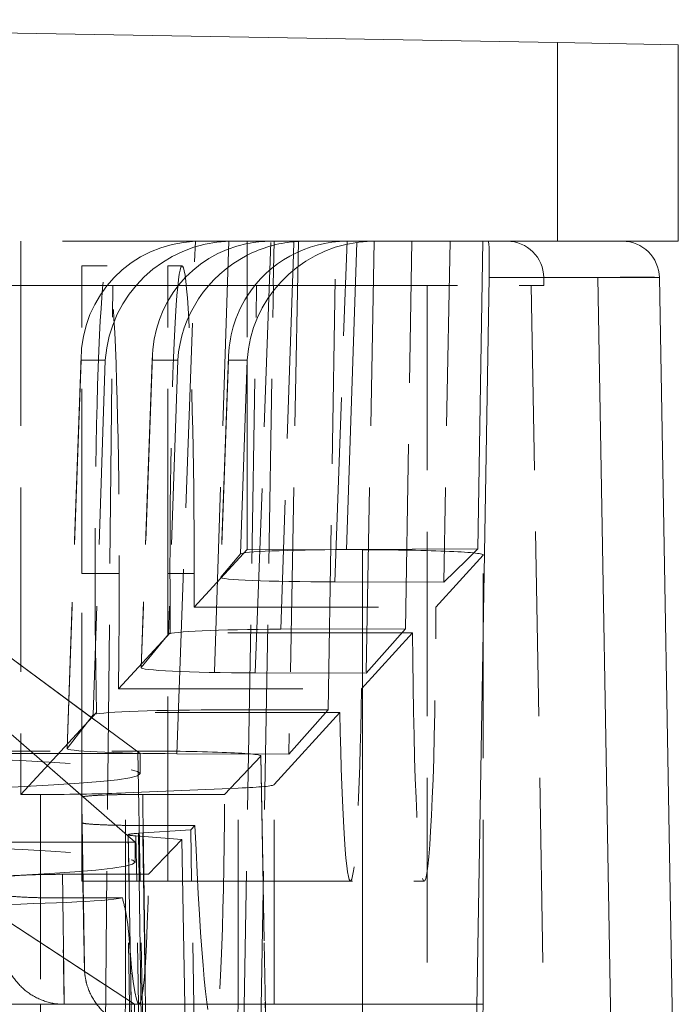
# Model space of a CAD drawing. Header units: millimetres. Extents: x -8.5 to 8.5, y 0 to 12.5.
# Tile 26 of 26: x 3.1 to 8.5, y 4.5 to 12.5. Entities that reach past the tile are written whole.
import ezdxf

# ---------------------------------------------------------------- set-up
doc = ezdxf.new("R2010")
doc.units = ezdxf.units.MM
doc.header["$LTSCALE"] = 10
doc.linetypes.add('ALLCAD_Strich', pattern=[0.2, 0.15, -0.05])
doc.layers.add('BESCH_KONT_verb_schn_grun_2d', color=10, linetype='Continuous')

msp = doc.modelspace()

# ---------------------------------------------------------------- linework, layer by layer
at = {"layer": 'BESCH_KONT_verb_schn_grun_2d', "linetype": 'Continuous', "lineweight": 0}
for p, q in [((7.5175, 12.2738), (-3.15, 12.46)), ((7.5175, 10.66), (7.5175, 12.2738)), ((7.5175, 12.2738), (8.5, 12.2566)), ((8.5, 10.66), (8.5, 12.2566)), ((4.9944, 9.8812), (4.9944, 10.66)), ((4.9944, 10.66), (5.9696, 10.66)), ((5.3755, 10.6562), (5.3721, 10.5555)), ((5.8868, 10.6508), (5.8019, 8.155)), ((5.9696, 10.66), (6.0226, 10.66)), ((6.9113, 10.66), (6.0226, 10.66)), ((6.8707, 8.1605), (6.9113, 10.66)), ((6.9113, 10.66), (6.956, 10.66)), ((6.956, 10.66), (7.8462, 10.66)), ((8.5, 10.66), (8.0462, 10.66)), ((6.9619, 10.3652), (6.8556, 4.0425)), ((7.8462, 10.3652), (6.9619, 10.3652)), ((8.0001, 1.55), (7.8462, 10.3652)), ((8.5, 1.55), (8.3461, 10.3652)), ((4.9946, 9.6949), (4.941, 8.12)), ((4.9946, 9.6949), (4.9703, 9.6949)), ((5.8019, 8.155), (6.8707, 8.1605)), ((6.7774, 8.0696), (6.8707, 8.1605)), ((4.9142, 8.0883), (4.941, 8.12)), ((5.9319, 4.46), (5.9319, 8.0876)), ((-3.15, 4.46), (5.9319, 4.46)), ((5.9319, 4.46), (5.9472, 4.46)), ((5.9472, 4.46), (6.7177, 4.46))]:
    msp.add_line(p, q, dxfattribs=at)
at = {"layer": 'BESCH_KONT_verb_schn_grun_2d', "linetype": 'ALLCAD_Strich', "lineweight": 0}
for p, q in [((4.9944, 10.66), (3.1543, 10.66)), ((3.1543, 10.66), (3.1543, 6.1647)), ((4.424, 6.4959), (4.5737, 10.6592)), ((4.8472, 10.6597), (4.7183, 6.8518)), ((5.0613, 7.1525), (5.189, 10.66)), ((5.2144, 10.66), (5.207, 10.3)), ((5.4116, 10.66), (5.3337, 6.4918)), ((5.653, 6.8528), (5.7146, 10.66)), ((5.7077, 7.892), (5.807, 10.66)), ((6.0275, 10.66), (5.9618, 7.1498)), ((6.2812, 7.511), (6.3323, 10.66)), ((6.6447, 10.66), (6.5929, 7.8898)), ((5.3721, 10.5555), (5.2688, 7.5072)), ((3.65, 10.46), (3.857, 10.46)), ((3.65, 7.96), (3.65, 10.46)), ((4.35, 10.46), (4.4658, 10.46)), ((4.35, 7.96), (4.35, 10.46)), ((7.4066, 10.3652), (7.4076, 10.3)), ((8.3461, 10.3652), (7.8462, 10.3652)), ((3.0413, 10.3), (3.9023, 10.3)), ((3.84, 4.0425), (3.9023, 10.3)), ((3.9023, 10.3), (5.0713, 10.3)), ((4.9631, 4.0425), (5.0713, 10.3)), ((5.0713, 10.3), (5.2048, 10.3)), ((5.1013, 4.0425), (5.2094, 10.3)), ((5.2059, 10.3), (7.4076, 10.3)), ((6.4571, 10.3), (6.4571, 1.55)), ((7.3039, 10.3), (7.4566, 1.55)), ((4.9944, 8.154), (4.9944, 9.8812)), ((3.6451, 9.7267), (3.5305, 6.5381)), ((3.6444, 9.6949), (3.531, 6.5395)), ((3.6444, 9.6949), (3.8419, 9.6949)), ((3.8419, 9.6949), (3.7442, 6.8108)), ((4.2243, 9.7283), (4.1331, 7.1949)), ((4.2237, 9.6949), (4.1337, 7.1963)), ((4.2237, 9.6949), (4.4313, 9.6949)), ((4.4313, 9.6949), (4.3558, 7.4664)), ((4.8437, 9.7245), (4.7792, 7.9285)), ((4.8431, 9.6949), (4.7797, 7.9295)), ((4.9703, 9.6949), (4.8431, 9.6949)), ((4.5634, 7.688), (4.9944, 8.154)), ((4.7797, 7.9295), (4.9142, 8.0883)), ((5.9319, 8.1533), (4.9944, 8.154)), ((5.9319, 8.0876), (5.9319, 8.1533)), ((6.5301, 7.688), (6.9137, 8.1092)), ((6.9137, 4.46), (6.9137, 8.1092)), ((6.9144, 4.46), (6.9144, 8.1108)), ((6.5929, 7.8898), (6.7774, 8.0696)), ((3.65, 6.1416), (3.65, 7.96)), ((3.9552, 7.96), (3.65, 7.96)), ((4.35, 5.46), (4.35, 7.96)), ((4.564, 7.96), (4.35, 7.96)), ((6.5929, 7.8898), (5.7077, 7.892)), ((4.5634, 7.688), (6.5301, 7.688)), ((2.55, 7.66), (4.125, 6.499)), ((4.125, 6.499), (2.55, 7.66)), ((3.948, 7.0227), (4.3695, 7.4783)), ((4.3558, 7.4664), (4.1337, 7.1963)), ((6.339, 7.4783), (4.3695, 7.4783)), ((5.2688, 7.5072), (6.2812, 7.511)), ((5.924, 7.0227), (6.339, 7.4783)), ((5.9618, 7.1498), (6.2812, 7.511)), ((5.0613, 7.1525), (5.9618, 7.1498)), ((2.55, 7.11), (4.085, 5.7774)), ((4.085, 5.7774), (2.55, 7.11)), ((3.948, 7.0227), (5.924, 7.0227)), ((3.1543, 6.1647), (3.7694, 6.8296)), ((3.7442, 6.8108), (3.531, 6.5395)), ((5.7481, 6.8296), (3.7694, 6.8296)), ((4.7183, 6.8518), (5.653, 6.8528)), ((5.2151, 6.2446), (5.7481, 6.8296)), ((5.3337, 6.4918), (5.653, 6.8528)), ((-4.106, 6.5179), (4.106, 6.5179)), ((4.125, 6.499), (0.0578, 6.499)), ((4.1614, 3.46), (4.106, 6.5179)), ((4.125, 6.334), (4.125, 6.499)), ((4.424, 6.4959), (5.3337, 6.4918)), ((5.1058, 6.4764), (4.8106, 6.1654)), ((5.1058, 6.4764), (5.1605, 3.46)), ((5.1613, 3.46), (5.1065, 6.4779)), ((5.2151, 4.46), (5.2151, 6.2446)), ((3.1543, 6.1647), (3.316, 6.1648)), ((3.316, 6.1648), (3.316, 4.46)), ((4.0056, 6.1772), (4.923, 6.2162)), ((4.0056, 4.46), (4.0056, 6.1772)), ((4.8106, 6.1654), (4.1455, 6.1654)), ((4.923, 4.46), (4.923, 6.2162)), ((3.65, 6.1416), (3.65, 5.9366)), ((3.65, 5.46), (3.65, 5.9366)), ((4.5362, 5.8765), (4.1117, 5.8496)), ((4.1117, 5.8496), (4.147, 3.46)), ((4.1455, 5.9127), (4.5706, 5.9127)), ((4.5706, 5.9127), (4.5362, 5.8765)), ((4.578, 3.46), (4.5362, 5.8765)), ((4.085, 5.7774), (0.0592, 5.7774)), ((4.07, 3.46), (4.0285, 5.838)), ((4.0285, 5.838), (4.07, 3.46)), ((4.085, 5.614), (4.085, 5.7774)), ((4.0911, 5.8279), (4.4633, 5.7997)), ((4.1277, 3.46), (4.0911, 5.8279)), ((4.4633, 5.7997), (4.1941, 5.5162)), ((4.4633, 5.7997), (4.5045, 3.46)), ((2.55, 5.46), (4.08, 4.46)), ((4.08, 4.46), (2.55, 5.46)), ((4.1941, 5.5162), (3.4938, 5.5162)), ((3.65, 5.46), (4.35, 5.46)), ((4.35, 5.46), (6.4339, 5.46)), ((3.4937, 5.3239), (3.9806, 5.3239)), ((4.0562, 3.46), (4.0294, 5.0593)), ((4.08, 3.46), (4.08, 4.46)), ((6.7177, 4.46), (6.9144, 4.46))]:
    msp.add_line(p, q, dxfattribs=at)
at = {"layer": 'BESCH_KONT_verb_schn_grun_2d', "linetype": 'Continuous', "lineweight": 0}
msp.add_arc((8.0462, 10.36), 0.3, 1, 90, dxfattribs=at)
at = {"layer": 'BESCH_KONT_verb_schn_grun_2d', "linetype": 'ALLCAD_Strich', "lineweight": 0}
msp.add_arc((5.9144, 4.46), 1, 329.49438, 360, dxfattribs=at)
for centre, major_axis, ratio, start_param, end_param in [((4.6433, 9.66), (0.7045, -0.7303), 0.969577, -3.854685, -2.357713), ((5.2225, 9.66), (0.705, -0.7308), 0.968155, -3.694747, -2.356937), ((4.8727, 9.66), (0.9423, -0.3394), 0.998255, 1.917023, 1.941357), ((7.1065, 10.36), (0.2313, 0.1919), 0.997101, -0.676514, 0.876829), ((4.2102, 10.3178), (0.9999, -0.0178), 0.001238, -0.10334, -0.036712), ((5.9144, 8.1108), (1, 0), 0.042463, -0.038662, 1.553343), ((6.4339, 7.96), (0, 2.5), 0.038681, -4.518512, -1.679799), ((5.3558, 7.465), (-1.0006, 0), 0.042403, -1.483755, -0.034858), ((5.8344, 7.96), (0, 2.5), 0.038681, -4.243224, -1.955087), ((4.7442, 6.8094), (-1.0006, 0), 0.042402, -1.544863, -0.033308), ((4.2159, 6.2462), (-1, 0), 0.042463, -3.926991, -3.180255), ((3.2985, 6.2072), (-1, 0), 0.042463, -4.694936, -3.926991), ((4.6541, 7.96), (-0.0647, 3.7), 0.03867, -4.126722, -2.077859), ((4.5708, 5.838), (-0.5423, 0), 0.039968, -0.561354, 0.000723), ((4.5708, 5.8379), (-0.5423, 0.0001), 0.039934, 0.000686, 0.485288), ((4.0545, 7.96), (-0.0612, 3.5), 0.03867, -3.736175, -2.344383), ((4.2159, 4.46), (0, -1), 0.999253, 0, 1.570796), ((5.9144, 4.46), (0, 1), 0.999253, -2.103447, -1.570796)]:
    msp.add_ellipse(centre, major_axis=major_axis, ratio=ratio, start_param=start_param, end_param=end_param, dxfattribs=at)
at = {"layer": 'BESCH_KONT_verb_schn_grun_2d', "linetype": 'ALLCAD_Strich', "lineweight": 0, "extrusion": (0, 0, -1)}
for centre, major_axis, ratio, start_param, end_param in [((3.857, 7.96), (0, -2.5), 0.039278, 1.101631, 4.712389), ((4.8407, 9.66), (0.7303, 0.706), 0.969658, -2.322805, -0.81125), ((4.6113, 9.66), (0.1871, 0.9825), 0.99696, -0.226508, -0.18759), ((4.4658, 7.96), (0, -2.5), 0.039278, 1.376919, 4.712389), ((5.4301, 9.66), (0.7309, 0.7066), 0.968143, -2.32203, -1.268816), ((5.842, 9.66), (-0.7038, 0.7295), 0.971727, -0.782755, -0.231311), ((3.857, 7.96), (0, -2.5), 0.039278, -1.570796, -1.186506), ((4.466, 7.96), (0, -2.4981), 0.039219, -1.570796, -1.46171), ((5.7799, 7.9285), (-1.0006, -0.0001), 0.036525, -1.49859, 0.030935), ((5.1337, 7.1949), (-1.0007, -0.0001), 0.042516, -1.498378, 0.034959), ((0, 6.334), (4.125, 0), 0.04, 0, 4.698386), ((0, 6.334), (-4.125, 0), 0.04, -4.698386, -3.141593), ((4.5311, 6.5382), (-1.0006, -0.0001), 0.042513, -1.46357, 0.033402), ((4.1064, 6.4779), (1.0002, 0), 0.039972, -1.571206, 0.037936), ((0, 5.614), (4.085, 0), 0.04, 0, 4.697897), ((0, 5.614), (-4.085, 0), 0.04, -4.697897, -3.141593), ((2.0259, 5.341), (2.0003, -0.0001), 0.04003, 0.213916, 1.225427), ((3.2985, 4.46), (0, -1), 0.017452, -1.570796, 0), ((3.2985, 4.46), (0, -1), 0.707107, -1.570796, -0.403164), ((4.2159, 4.46), (0, -1), 0.707107, -1.570796, -0.237272)]:
    msp.add_ellipse(centre, major_axis=major_axis, ratio=ratio, start_param=start_param, end_param=end_param, dxfattribs=at)
at = {"layer": 'BESCH_KONT_verb_schn_grun_2d', "linetype": 'Continuous', "lineweight": 0}
for centre, major_axis, ratio, start_param, end_param in [((5.2225, 9.66), (0.705, -0.7308), 0.968155, -3.89155, -3.694747), ((5.9936, 9.66), (0.7296, 0.7052), 0.97167, -5.359596, -3.959254), ((5.4638, 9.66), (0.9905, -0.1616), 0.996322, 1.733159, 1.820152), ((5.8124, 9.66), (0.2798, 0.9602), 0.998072, 0.283041, 0.289406), ((5.9144, 4.46), (0, -1), 0.017452, 0, 1.570796)]:
    msp.add_ellipse(centre, major_axis=major_axis, ratio=ratio, start_param=start_param, end_param=end_param, dxfattribs=at)
at = {"layer": 'BESCH_KONT_verb_schn_grun_2d', "linetype": 'Continuous', "lineweight": 0, "extrusion": (0, 0, -1)}
for centre, major_axis, ratio, start_param, end_param in [((5.842, 9.66), (-0.7038, 0.7295), 0.971727, -0.231311, 0.74677), ((5.4301, 9.66), (0.7309, 0.7066), 0.968143, -1.268816, -0.873134), ((6.0236, 9.66), (0.9985, -0.1115), 0.995277, -1.818088, -1.68254), ((6.9508, 10.36), (-0.0052, -0.3), 0.036798, -3.142236, -1.588893), ((5.9411, 8.1189), (-1.0006, 0), 0.036442, 0.030859, 1.431201)]:
    msp.add_ellipse(centre, major_axis=major_axis, ratio=ratio, start_param=start_param, end_param=end_param, dxfattribs=at)
at = {"layer": 'BESCH_KONT_verb_schn_grun_2d', "linetype": 'Continuous', "lineweight": 0}
for points, knots in [([(7.8462, 10.66), (7.8512, 10.66), (7.8561, 10.66), (7.8609, 10.66), (7.8841, 10.66), (7.9058, 10.66), (7.9259, 10.66), (7.9462, 10.66), (7.965, 10.66), (7.982, 10.66), (7.984, 10.66), (7.9859, 10.66), (7.9878, 10.66), (8.0024, 10.66), (8.0139, 10.66), (8.0229, 10.66), (8.0333, 10.66), (8.0404, 10.66), (8.0439, 10.66), (8.0454, 10.66), (8.0462, 10.66), (8.0462, 10.66)], [0, 0, 0, 0, 0.044888, 0.044888, 0.044888, 0.259701, 0.259701, 0.259701, 0.475468, 0.475468, 0.475468, 0.5, 0.5, 0.5, 0.689553, 0.689553, 0.689553, 0.907338, 0.907338, 0.907338, 1, 1, 1, 1]), ([(7.8462, 10.3652), (7.8585, 10.3654), (7.8708, 10.3655), (7.883, 10.3656), (7.939, 10.3661), (7.9941, 10.3665), (8.0455, 10.3668), (8.0969, 10.3671), (8.1445, 10.3673), (8.1857, 10.3673), (8.1903, 10.3673), (8.1949, 10.3673), (8.1994, 10.3673), (8.2346, 10.3673), (8.2645, 10.3672), (8.2878, 10.367), (8.314, 10.3668), (8.3319, 10.3664), (8.3404, 10.3659), (8.3442, 10.3657), (8.3461, 10.3655), (8.3461, 10.3652)], [0, 0, 0, 0, 0.0469769, 0.0469769, 0.0469769, 0.2614494, 0.2614494, 0.2614494, 0.4757157, 0.4757157, 0.4757157, 0.5, 0.5, 0.5, 0.6898163, 0.6898163, 0.6898163, 0.9037915, 0.9037915, 0.9037915, 1, 1, 1, 1])]:
    msp.add_open_spline(points, degree=3, knots=knots, dxfattribs=at)
at = {"layer": 'BESCH_KONT_verb_schn_grun_2d', "linetype": 'ALLCAD_Strich', "lineweight": 0}
for points, knots in [([(4.1455, 6.1654), (4.1085, 6.1654), (4.0717, 6.1652), (3.9971, 6.1644), (3.9599, 6.1638), (3.8675, 6.1617), (3.8178, 6.1599), (3.7331, 6.1554), (3.7007, 6.1527), (3.6596, 6.1472), (3.65, 6.1444), (3.65, 6.1416)], [0.00000021, 0.00000021, 0.00000021, 0.00000021, 0.0111114, 0.0111114, 0.02316364, 0.02316364, 0.04317216, 0.04317216, 0.06509638, 0.06509638, 0.08605946, 0.08605946, 0.08605946, 0.08605946]), ([(4.1455, 6.1654), (4.1479, 6.0034), (4.1502, 5.85), (4.1522, 5.7066), (4.154, 5.5818), (4.1557, 5.4646), (4.1573, 5.3553), (4.1581, 5.3006), (4.1588, 5.2479), (4.1595, 5.1972), (4.1619, 5.0327), (4.1639, 4.8897), (4.1656, 4.769), (4.1656, 4.7671), (4.1656, 4.7652), (4.1657, 4.7633), (4.1674, 4.639), (4.1688, 4.5386), (4.1699, 4.4613), (4.1702, 4.4398), (4.1704, 4.4201), (4.1707, 4.4021), (4.1714, 4.3524), (4.1718, 4.3163), (4.1721, 4.2929), (4.1723, 4.2776), (4.1724, 4.2677), (4.1724, 4.2631), (4.1724, 4.2579), (4.1723, 4.2592), (4.172, 4.2675), (4.1716, 4.2828), (4.1709, 4.3215), (4.1697, 4.386), (4.1687, 4.444), (4.1673, 4.5228), (4.1657, 4.6232), (4.1656, 4.6308), (4.1654, 4.6385), (4.1653, 4.6464), (4.1636, 4.7525), (4.1615, 4.8814), (4.1592, 5.0326), (4.1586, 5.0712), (4.1579, 5.1112), (4.1573, 5.1526), (4.1556, 5.2613), (4.1538, 5.3799), (4.1518, 5.5078), (4.1499, 5.6339), (4.1478, 5.7692), (4.1455, 5.9127)], [0.0000001, 0.0000001, 0.0000001, 0.0000001, 0.0668669, 0.0668669, 0.0668669, 0.125, 0.125, 0.125, 0.1540743, 0.1540743, 0.1540743, 0.2485105, 0.2485105, 0.2485105, 0.25, 0.25, 0.25, 0.3477439, 0.3477439, 0.3477439, 0.375, 0.375, 0.375, 0.4504318, 0.4504318, 0.4504318, 0.5, 0.5, 0.5, 0.5558863, 0.5558863, 0.5558863, 0.6581018, 0.6581018, 0.6581018, 0.75, 0.75, 0.75, 0.7569398, 0.7569398, 0.7569398, 0.8510257, 0.8510257, 0.8510257, 0.875, 0.875, 0.875, 0.9379295, 0.9379295, 0.9379295, 0.9999998, 0.9999998, 0.9999998, 0.9999998]), ([(3.65, 6.1416), (3.6508, 6.0942), (3.6516, 6.0477), (3.6524, 6.0022), (3.6551, 5.8429), (3.6575, 5.6952), (3.6598, 5.5616), (3.6621, 5.4219), (3.6641, 5.2976), (3.6659, 5.1912), (3.6676, 5.0836), (3.669, 4.9943), (3.6701, 4.9251), (3.6712, 4.8564), (3.6719, 4.8075), (3.6722, 4.7794), (3.6726, 4.7514), (3.6725, 4.7441), (3.6722, 4.7575), (3.6718, 4.7709), (3.671, 4.8053), (3.6699, 4.86), (3.6688, 4.915), (3.6674, 4.9905), (3.6656, 5.0851), (3.6638, 5.1786), (3.6617, 5.2907), (3.6594, 5.4192), (3.6571, 5.5421), (3.6546, 5.6798), (3.6519, 5.8302), (3.6513, 5.865), (3.6507, 5.9005), (3.65, 5.9366)], [0, 0, 0, 0, 0.028952, 0.028952, 0.028952, 0.130184, 0.130184, 0.130184, 0.236116, 0.236116, 0.236116, 0.343295, 0.343295, 0.343295, 0.449721, 0.449721, 0.449721, 0.555811, 0.555811, 0.555811, 0.662236, 0.662236, 0.662236, 0.769416, 0.769416, 0.769416, 0.875348, 0.875348, 0.875348, 0.976581, 0.976581, 0.976581, 1, 1, 1, 1]), ([(3.65, 5.9366), (3.65, 5.9337), (3.6596, 5.9309), (3.7004, 5.9254), (3.7328, 5.9228), (3.8174, 5.9183), (3.867, 5.9165), (3.9595, 5.9143), (3.9968, 5.9137), (4.0716, 5.9129), (4.1084, 5.9127), (4.1455, 5.9127)], [0.000001, 0.000001, 0.000001, 0.000001, 0.02102886, 0.02102886, 0.04311624, 0.04311624, 0.06327406, 0.06327406, 0.0754393, 0.0754393, 0.08665314, 0.08665314, 0.08665314, 0.08665314]), ([(4.1723, 4.26), (4.1183, 4.26), (4.0636, 4.269), (3.9621, 4.3033), (3.914, 4.3287), (3.8291, 4.3925), (3.7914, 4.4318), (3.731, 4.5191), (3.7075, 4.5683), (3.6853, 4.6438), (3.6799, 4.6697), (3.676, 4.6992), (3.6754, 4.7044), (3.6746, 4.7124), (3.6743, 4.7155), (3.6737, 4.722), (3.6735, 4.7252), (3.6732, 4.7304), (3.6731, 4.7324), (3.6728, 4.7369), (3.6728, 4.7388), (3.6725, 4.744), (3.6725, 4.7462), (3.6722, 4.7548), (3.672, 4.7608), (3.6712, 4.795), (3.6703, 4.8395), (3.6669, 5.0133), (3.6637, 5.1827), (3.6569, 5.5539), (3.6536, 5.736), (3.65, 5.9365)], [0, 0, 0, 0, 0.162082, 0.162082, 0.321305, 0.321305, 0.480629, 0.480629, 0.639918, 0.639918, 0.717126, 0.717126, 0.734005, 0.734005, 0.745623, 0.745623, 0.761936, 0.761936, 0.779053, 0.779053, 0.808012, 0.808012, 0.877408, 0.877408, 1.085376, 1.085376, 1.711953, 1.711953, 2.783801, 2.783801, 3.558254, 3.558254, 3.558254, 3.558254]), ([(3.4938, 5.5162), (3.4494, 5.5162), (3.4059, 5.5159), (3.3173, 5.5145), (3.2745, 5.5134), (3.1842, 5.5101), (3.1371, 5.5076), (3.0631, 5.5014), (3.0388, 5.4982), (3.0068, 5.4914), (3, 5.4879), (3, 5.4843)], [0, 0, 0, 0, 0.01331328, 0.01331328, 0.02854542, 0.02854542, 0.04970106, 0.04970106, 0.06973213, 0.06973213, 0.0911142, 0.0911142, 0.0911142, 0.0911142]), ([(3.4938, 5.5162), (3.4983, 5.1998), (3.5017, 4.9426), (3.504, 4.7627), (3.5063, 4.5829), (3.5074, 4.4805), (3.5074, 4.4628), (3.5074, 4.4451), (3.5063, 4.5121), (3.504, 4.6591), (3.5017, 4.8061), (3.4983, 5.033), (3.4937, 5.3239)], [0.0000002, 0.0000002, 0.0000002, 0.0000002, 0.25, 0.25, 0.25, 0.5, 0.5, 0.5, 0.75, 0.75, 0.75, 0.9999996, 0.9999996, 0.9999996, 0.9999996]), ([(3.5074, 4.46), (3.4533, 4.4601), (3.3986, 4.4691), (3.2972, 4.5035), (3.2491, 4.529), (3.1644, 4.593), (3.1267, 4.6323), (3.0664, 4.7197), (3.043, 4.7689), (3.0209, 4.8445), (3.0155, 4.8705), (3.0116, 4.9002), (3.011, 4.9054), (3.0102, 4.9135), (3.0099, 4.9166), (3.0094, 4.923), (3.0092, 4.9261), (3.0088, 4.9311), (3.0087, 4.9331), (3.0085, 4.9374), (3.0084, 4.9392), (3.0082, 4.9444), (3.0082, 4.9465), (3.0079, 4.955), (3.0077, 4.9611), (3.0069, 4.9956), (3.006, 5.0407), (3.0035, 5.1701), (3.0019, 5.2543), (3, 5.3558)], [0, 0, 0, 0, 0.162082, 0.162082, 0.321305, 0.321305, 0.480628, 0.480628, 0.63992, 0.63992, 0.71729, 0.71729, 0.734387, 0.734387, 0.745869, 0.745869, 0.761698, 0.761698, 0.778297, 0.778297, 0.80644, 0.80644, 0.874103, 0.874103, 1.076887, 1.076887, 1.688072, 1.688072, 2.294516, 2.294516, 2.294516, 2.294516]), ([(3, 5.3558), (3, 5.3523), (3.0068, 5.3487), (3.0387, 5.3419), (3.063, 5.3387), (3.1369, 5.3326), (3.184, 5.33), (3.2743, 5.3268), (3.3172, 5.3256), (3.4059, 5.3242), (3.4493, 5.3239), (3.4937, 5.3239)], [0.000001, 0.000001, 0.000001, 0.000001, 0.0266789, 0.0266789, 0.0516742, 0.0516742, 0.0781025, 0.0781025, 0.09714, 0.09714, 0.113776, 0.113776, 0.113776, 0.113776]), ([(3.9806, 5.3239), (3.9933, 5.2767), (4.004, 5.231), (4.0205, 5.1426), (4.0264, 5.1001), (4.0294, 5.0593)], [-0.04371999, -0.04371999, -0.04371999, -0.04371999, -0.02186276, -0.02186276, 0, 0, 0, 0])]:
    msp.add_open_spline(points, degree=3, knots=knots, dxfattribs=at)

doc.saveas('drawing.dxf')
